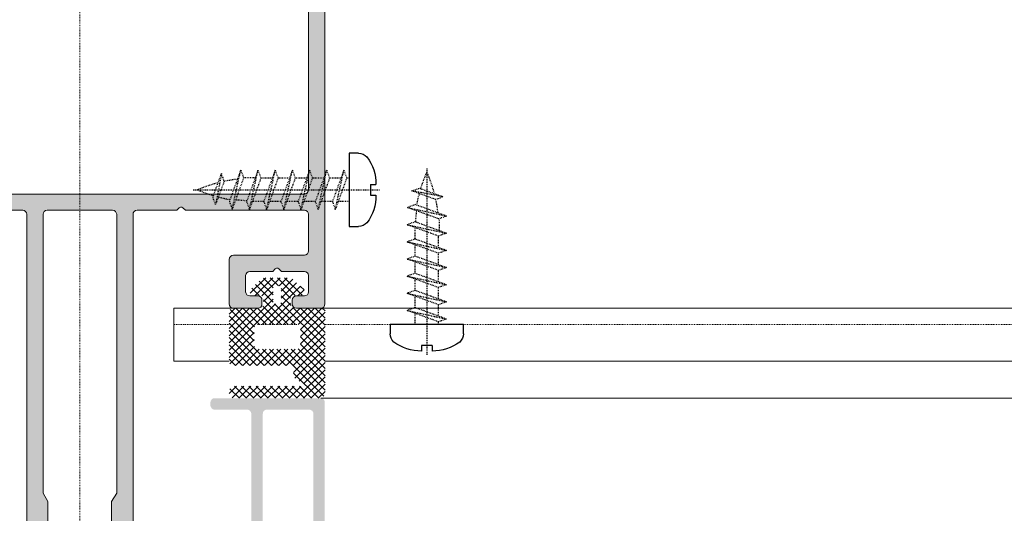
# Model space of a CAD drawing. Header units: millimetres. Extents: x -158258 to 126254, y -16359 to 60195.
# Tile 90 of 173: x -132658 to -132537, y 10577 to 10638. Entities that reach past the tile are written whole.
import ezdxf

# ---------------------------------------------------------------- set-up
doc = ezdxf.new("R2010")
doc.units = ezdxf.units.MM
doc.header["$LTSCALE"] = 0.1
doc.header["$MEASUREMENT"] = 0
doc.linetypes.add('CENTER', pattern=[2, 1.25, -0.25, 0.25, -0.25])
doc.linetypes.add('HIDDEN', pattern=[0.375, 0.25, -0.125])
for name, color, linetype, lineweight in [('01. Aluminium (Main Structure)', 6, 'Continuous', 5), ('2_Centerline', 1, 'CENTER', 15), ('3_Hatch', 8, 'Continuous', 0)]:
    doc.layers.add(name, color=color, linetype=linetype, lineweight=lineweight)
doc.layers.add('CENTER LINE', color=8, linetype='CENTER')
doc.layers.add('HARDWARES', color=7, linetype='Continuous')

# ---------------------------------------------------------------- blocks, each defined once
blk = doc.blocks.new('A$C23054C9A')
at = {"layer": '3_Hatch'}
h = blk.add_hatch(color=256, dxfattribs=at)
h.dxf.hatch_style = 1
h.paths.add_polyline_path([(10.36235835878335, 60.5273725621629), (10.36235835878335, 25.99274578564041), (10.32502586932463, 25.82786062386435), (10.21613944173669, 25.645346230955), (10.03258803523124, 25.53542278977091), (9.850073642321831, 25.51675654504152), (4.654635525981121, 25.51675654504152), (4.453454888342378, 25.53542278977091), (4.289606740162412, 25.645346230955), (4.197312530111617, 25.82786062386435), (4.16101705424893, 25.99274578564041), (4.16101705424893, 60.5273725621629), (4.197312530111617, 60.71092396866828), (4.289606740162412, 60.87477211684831), (4.453454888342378, 60.98469555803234), (4.654635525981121, 61.02202804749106), (9.850073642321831, 61.02202804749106), (10.03258803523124, 60.98469555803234), (10.21613944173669, 60.87477211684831), (10.32502586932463, 60.71092396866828)], flags=16)
h.paths.add_polyline_path([(4.16101705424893, 5.890237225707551), (4.106055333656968, 6.091417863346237), (3.996131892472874, 6.256303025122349), (3.84991297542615, 6.366226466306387), (3.648732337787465, 6.402521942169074), (3.246371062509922, 6.402521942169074), (3.063856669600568, 6.366226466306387), (2.898971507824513, 6.256303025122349), (2.789048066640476, 6.091417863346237), (2.752752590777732, 5.890237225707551), (2.752752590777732, 1.902919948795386), (2.69779087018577, 1.701739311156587), (2.587867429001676, 1.536854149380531), (2.441648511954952, 1.426930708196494), (2.240467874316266, 1.408264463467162), (-4.454491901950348, 1.408264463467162), (-4.637006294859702, 1.426930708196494), (-4.801891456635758, 1.536854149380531), (-4.911814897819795, 1.701739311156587), (-4.948110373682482, 1.902919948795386), (-4.948110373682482, 19.49896664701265), (-4.911814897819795, 19.70014728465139), (-4.801891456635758, 19.84636620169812), (-4.637006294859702, 19.95628964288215), (-4.454491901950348, 20.01125136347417), (-1.893068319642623, 20.01125136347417), (-1.710553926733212, 20.04754683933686), (-1.545668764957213, 20.15747028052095), (-1.435745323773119, 20.32235544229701), (-1.399449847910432, 20.50486983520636), (-1.399449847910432, 23.59620736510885), (-1.380783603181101, 23.7973880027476), (-1.271897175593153, 23.96227316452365), (-1.088345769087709, 24.07219660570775), (-0.88716513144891, 24.10849208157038), (2.240467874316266, 24.10849208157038), (2.441648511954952, 24.07219660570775), (2.587867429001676, 23.96227316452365), (2.69779087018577, 23.7973880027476), (2.752752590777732, 23.59620736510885), (2.752752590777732, 19.60889008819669), (2.789048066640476, 19.40770945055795), (2.898971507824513, 19.26149053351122), (3.063856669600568, 19.15156709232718), (3.246371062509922, 19.11527161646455), (3.648732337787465, 19.11527161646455), (3.84991297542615, 19.15156709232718), (3.996131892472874, 19.26149053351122), (4.106055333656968, 19.40770945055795), (4.16101705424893, 19.60889008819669), (4.16101705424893, 23.59620736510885), (4.197312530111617, 23.7973880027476), (4.289606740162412, 23.96227316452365), (4.453454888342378, 24.07219660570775), (4.654635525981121, 24.10849208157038), (9.850073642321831, 24.10849208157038), (10.03258803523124, 24.07219660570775), (10.21613944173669, 23.96227316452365), (10.32502586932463, 23.7973880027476), (10.36235835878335, 23.59620736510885), (10.36235835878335, 1.902919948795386), (10.32502586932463, 1.701739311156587), (10.21613944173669, 1.536854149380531), (10.03258803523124, 1.426930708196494), (9.850073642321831, 1.408264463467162), (4.654635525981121, 1.408264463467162), (4.453454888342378, 1.426930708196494), (4.289606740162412, 1.536854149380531), (4.197312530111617, 1.701739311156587), (4.16101705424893, 1.902919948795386)], flags=16)
h.paths.add_polyline_path([(-6.045270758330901, 4.536934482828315), (-6.35637483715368, 4.225830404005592), (-6.35637483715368, 1.902919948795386), (-6.3937073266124, 1.701739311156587), (-6.502593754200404, 1.536854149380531), (-6.667478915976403, 1.426930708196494), (-6.868659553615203, 1.408264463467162), (-9.246531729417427, 1.408264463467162), (-9.447712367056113, 1.426930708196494), (-9.593931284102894, 1.536854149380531), (-9.70385472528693, 1.701739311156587), (-9.75881644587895, 1.902919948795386), (-9.75881644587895, 2.506461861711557), (-9.795111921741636, 2.688976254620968), (-9.905035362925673, 2.853861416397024), (-10.06992052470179, 2.963784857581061), (-10.25243491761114, 3.000080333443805), (-10.45361555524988, 2.963784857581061), (-10.61850071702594, 2.853861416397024), (-10.72842415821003, 2.688976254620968), (-10.76471963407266, 2.506461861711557), (-10.76471963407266, 0.493618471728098), (-10.72842415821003, 0.3111040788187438), (-10.61850071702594, 0.1462189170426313), (-10.45361555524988, 0.03629547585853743), (-10.25243491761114, -4.035882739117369e-12), (10.25243491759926, -4.035882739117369e-12), (10.453615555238, -0.05496172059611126), (10.59983447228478, -0.1648851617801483), (10.70975791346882, -0.3111040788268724), (10.76471963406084, -0.512284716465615), (10.76471963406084, -1.518187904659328), (10.80101510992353, -1.700702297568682), (10.89227230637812, -1.865587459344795), (11.05715746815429, -1.975510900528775), (11.25833810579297, -1.99314013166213), (11.44085249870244, -1.975510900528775), (11.6057376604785, -1.865587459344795), (11.71566110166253, -1.700702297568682), (11.75195657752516, -1.518187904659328), (11.75195657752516, 61.91800779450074), (11.71566110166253, 62.11918843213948), (11.6057376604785, 62.28407359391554), (11.44085249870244, 62.39296002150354), (11.25833810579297, 62.41162626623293), (-1.746849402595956, 62.41162626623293), (-1.948030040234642, 62.39296002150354), (-2.094248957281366, 62.28407359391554), (-2.20417239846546, 62.11918843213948), (-2.259134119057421, 61.91800779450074), (-2.259134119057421, 61.5156465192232), (-2.20417239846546, 61.3507613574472), (-2.094248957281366, 61.16824696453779), (-1.948030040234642, 61.05832352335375), (-1.746849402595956, 61.02202804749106), (2.240467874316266, 61.02202804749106), (2.441648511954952, 60.98469555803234), (2.587867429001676, 60.87477211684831), (2.69779087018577, 60.71092396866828), (2.752752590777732, 60.5273725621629), (2.752752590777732, 25.99274578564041), (2.69779087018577, 25.82786062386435), (2.587867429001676, 25.645346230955), (2.441648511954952, 25.53542278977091), (2.240467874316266, 25.51675654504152), (-3.832283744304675, 25.51675654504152), (-3.997168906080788, 25.48046106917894), (-4.088426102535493, 25.42549934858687), (-4.179683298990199, 25.37053762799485), (-4.23464501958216, 25.29794667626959), (-4.289606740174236, 25.22431871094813), (-4.308272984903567, 25.13306151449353), (-4.325902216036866, 25.05943354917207), (-4.325902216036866, 24.96817635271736), (-4.308272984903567, 24.87691915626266), (-4.289606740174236, 24.78566195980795), (-4.23464501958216, 24.7120339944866), (-4.179683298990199, 24.63944304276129), (-4.088426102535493, 24.58448132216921), (-3.997168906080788, 24.54818584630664), (-3.88724546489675, 24.51085335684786), (-3.302369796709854, 24.51085335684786), (-3.101189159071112, 24.4558916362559), (-2.953933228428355, 24.34700520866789), (-2.84504680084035, 24.19974927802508), (-2.807714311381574, 23.99856864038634), (-2.807714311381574, 21.9141713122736), (-2.84504680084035, 21.71299067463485), (-2.953933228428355, 21.5481055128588), (-3.101189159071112, 21.43818207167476), (-3.302369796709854, 21.40188659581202), (-8.86283669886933, 21.40188659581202), (-9.045351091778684, 21.43818207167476), (-9.21023625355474, 21.5481055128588), (-9.320159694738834, 21.71299067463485), (-9.356455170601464, 21.9141713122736), (-9.356455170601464, 23.99856864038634), (-9.320159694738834, 24.19974927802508), (-9.21023625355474, 24.34700520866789), (-9.045351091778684, 24.4558916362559), (-8.86283669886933, 24.51085335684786), (-8.331885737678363, 24.51085335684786), (-8.130705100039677, 24.54818584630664), (-7.984486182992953, 24.65707227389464), (-7.874562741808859, 24.80432820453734), (-7.819601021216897, 25.00550884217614), (-7.874562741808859, 25.20668947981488), (-7.984486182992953, 25.35290839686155), (-8.130705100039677, 25.46283183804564), (-8.331885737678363, 25.51675654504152), (-10.25243491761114, 25.51675654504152), (-10.45361555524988, 25.46283183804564), (-10.61850071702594, 25.35290839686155), (-10.72842415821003, 25.20668947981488), (-10.76471963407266, 25.00550884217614), (-10.76471963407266, 17.9081877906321), (-10.72842415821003, 17.70700715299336), (-10.61850071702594, 17.54212199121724), (-10.45361555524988, 17.43219855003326), (-10.25243491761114, 17.39590307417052), (-9.868739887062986, 17.39590307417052), (-9.667559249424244, 17.43219855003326), (-9.48504485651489, 17.54212199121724), (-9.41141689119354, 17.70700715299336), (-9.356455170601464, 17.9081877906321), (-9.356455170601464, 19.49896664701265), (-9.320159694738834, 19.70014728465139), (-9.21023625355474, 19.84636620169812), (-9.045351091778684, 19.95628964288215), (-8.86283669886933, 20.01125136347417), (-6.868659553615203, 20.01125136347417), (-6.667478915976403, 19.95628964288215), (-6.502593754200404, 19.84636620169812), (-6.3937073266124, 19.70014728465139), (-6.35637483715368, 19.49896664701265), (-6.35637483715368, 10.24362030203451), (-6.3937073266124, 10.06110590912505), (-6.502593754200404, 9.896220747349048), (-6.667478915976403, 9.786297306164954), (-6.868659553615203, 9.731335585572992), (-8.86283669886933, 9.731335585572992), (-9.045351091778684, 9.786297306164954), (-9.21023625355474, 9.896220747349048), (-9.320159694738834, 10.06110590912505), (-9.356455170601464, 10.24362030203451), (-9.356455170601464, 11.30448521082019), (-9.41141689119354, 11.4869996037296), (-9.48504485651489, 11.65188476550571), (-9.667559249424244, 11.76180820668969), (-9.868739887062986, 11.79810368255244), (-10.25243491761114, 11.79810368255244), (-10.45361555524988, 11.76180820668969), (-10.61850071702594, 11.65188476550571), (-10.72842415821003, 11.4869996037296), (-10.76471963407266, 11.30448521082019), (-10.76471963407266, 6.987397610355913), (-10.74709040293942, 6.859844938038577), (-10.70975791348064, 6.768587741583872), (-10.65479619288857, 6.694959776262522), (-10.59983447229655, 6.639998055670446), (-10.54590976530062, 6.585036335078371), (-10.47228179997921, 6.548740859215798), (-10.39865383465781, 6.512445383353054), (-10.32606288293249, 6.493779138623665), (-10.25243491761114, 6.493779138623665), (-10.16117772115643, 6.493779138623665), (-10.08858676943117, 6.530074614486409), (-10.01495880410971, 6.567407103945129), (-9.941330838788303, 6.603702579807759), (-9.887406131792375, 6.676293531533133), (-9.8324444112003, 6.74992149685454), (-9.75881644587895, 6.987397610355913), (-9.75881644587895, 7.590939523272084), (-9.70385472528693, 7.792120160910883), (-9.593931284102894, 7.957005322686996), (-9.447712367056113, 8.066928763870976), (-9.246531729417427, 8.085595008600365), (-6.868659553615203, 8.085595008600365), (-6.667478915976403, 8.066928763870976), (-6.502593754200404, 7.957005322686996), (-6.3937073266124, 7.792120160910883), (-6.35637483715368, 7.590939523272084), (-6.35637483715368, 5.268029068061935), (-6.045270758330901, 4.956924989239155), (-5.954013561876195, 4.829372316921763), (-5.954013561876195, 4.664487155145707)])
blk = doc.blocks.new('A$C768C5112')
at = {"layer": '3_Hatch'}
h = blk.add_hatch(color=256, dxfattribs=at)
h.dxf.hatch_style = 1
h.paths.add_polyline_path([(-4.223506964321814, -41.98522546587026), (-3.912497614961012, -41.67421611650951), (-3.912497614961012, -37.70677351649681), (-4.498231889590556, -36.68251605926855), (-4.498231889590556, -2.487038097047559), (-4.461947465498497, -2.304579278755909), (-4.352057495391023, -2.139744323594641), (-4.205883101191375, -2.029854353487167), (-4.004763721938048, -1.993569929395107), (4.004763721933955, -1.993569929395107), (4.188259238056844, -2.029854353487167), (4.35205749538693, -2.139744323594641), (4.461947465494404, -2.304579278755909), (4.516892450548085, -2.487038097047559), (4.516892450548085, -36.68251605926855), (3.894873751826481, -37.70677351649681), (3.894873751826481, -41.67421611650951), (4.205883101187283, -41.98522546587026), (4.297112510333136, -42.13139986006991), (4.297112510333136, -42.27757425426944), (4.205883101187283, -42.42374864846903), (3.894873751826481, -42.71713413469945), (3.894873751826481, -46.6845767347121), (4.516892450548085, -47.70883419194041), (4.516892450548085, -53.70716784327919), (4.461947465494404, -53.8896266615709), (4.35205749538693, -54.05446161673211), (4.188259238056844, -54.16435158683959), (4.004763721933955, -54.2006360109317), (-4.004763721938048, -54.2006360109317), (-4.205883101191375, -54.16435158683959), (-4.352057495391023, -54.05446161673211), (-4.461947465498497, -53.8896266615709), (-4.498231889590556, -53.70716784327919), (-4.498231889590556, -47.70883419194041), (-3.912497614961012, -46.6845767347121), (-3.912497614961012, -42.71713413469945), (-4.223506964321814, -42.42374864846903), (-4.278451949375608, -42.27757425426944), (-4.278451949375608, -42.13139986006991)], flags=16)
h.paths.add_polyline_path([(10.03938179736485, -54.01714049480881), (9.984436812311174, -54.2006360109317), (9.965776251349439, -54.38309482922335), (9.856922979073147, -54.54792978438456), (9.692088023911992, -54.65781975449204), (9.509629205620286, -54.69410417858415), (7.003930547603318, -54.69410417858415), (6.821471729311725, -54.65781975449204), (6.637976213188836, -54.54792978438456), (6.528086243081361, -54.38309482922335), (6.510462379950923, -54.2006360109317), (6.510462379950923, -2.487038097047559), (6.528086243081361, -2.304579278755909), (6.637976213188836, -2.139744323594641), (6.821471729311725, -2.029854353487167), (7.003930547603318, -1.993569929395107), (11.88677733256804, -1.993569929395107), (12.17912612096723, -1.682560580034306), (12.32530051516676, -1.591331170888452), (12.47147490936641, -1.591331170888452), (12.59898874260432, -1.682560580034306), (12.92865865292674, -1.993569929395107), (27.50255676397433, -1.993569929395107), (27.68605228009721, -2.029854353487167), (27.86851109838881, -2.139744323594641), (27.95974050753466, -2.304579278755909), (27.99602493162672, -2.487038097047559), (27.99602493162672, -6.985269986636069), (27.95974050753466, -7.186389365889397), (27.86851109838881, -7.351224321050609), (27.68605228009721, -7.461114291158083), (27.50255676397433, -7.497398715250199), (18.81710233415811, -7.497398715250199), (18.61598295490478, -7.533683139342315), (18.45114799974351, -7.64357310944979), (18.34125802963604, -7.808408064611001), (18.30497360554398, -8.009527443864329), (18.30497360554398, -13.47707180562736), (18.34125802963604, -13.67819118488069), (18.45114799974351, -13.86065000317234), (18.61598295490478, -13.95291611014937), (18.81710233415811, -13.98920053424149), (21.79760859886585, -13.98920053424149), (21.99872797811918, -13.95291611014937), (22.16356293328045, -13.86065000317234), (22.27241620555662, -13.67819118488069), (22.29107676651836, -13.47707180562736), (22.29107676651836, -13.00122750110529), (22.27241620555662, -12.80010812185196), (22.16356293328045, -12.65393372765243), (21.99872797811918, -12.5440437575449), (21.79760859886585, -12.49013547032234), (20.80963556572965, -12.49013547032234), (20.60851618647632, -12.4528143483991), (20.46234179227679, -12.34292437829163), (20.35245182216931, -12.19674998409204), (20.29750683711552, -11.99563060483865), (20.29750683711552, -10.00309737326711), (20.35245182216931, -9.801977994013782), (20.46234179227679, -9.655803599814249), (20.60851618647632, -9.545913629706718), (20.80963556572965, -9.49096864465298), (23.64396743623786, -9.49096864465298), (23.93735292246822, -9.179959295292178), (24.08352731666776, -9.106353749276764), (24.2297017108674, -9.106353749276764), (24.35721554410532, -9.179959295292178), (24.68688545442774, -9.49096864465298), (27.50255676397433, -9.49096864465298), (27.68605228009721, -9.545913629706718), (27.86851109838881, -9.655803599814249), (27.95974050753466, -9.801977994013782), (27.99602493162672, -10.00309737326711), (27.99602493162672, -11.99563060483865), (27.95974050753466, -12.19674998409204), (27.86851109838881, -12.34292437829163), (27.68605228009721, -12.4528143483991), (27.50255676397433, -12.49013547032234), (26.51562042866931, -12.49013547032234), (26.31450104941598, -12.5440437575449), (26.16832665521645, -12.65393372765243), (26.05843668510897, -12.80010812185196), (26.00349170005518, -13.00122750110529), (26.00349170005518, -13.47707180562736), (26.05843668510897, -13.67819118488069), (26.16832665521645, -13.86065000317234), (26.31450104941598, -13.95291611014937), (26.51562042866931, -13.98920053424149), (29.51375055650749, -13.98920053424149), (29.69724607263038, -13.95291611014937), (29.86208102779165, -13.86065000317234), (29.97093430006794, -13.67819118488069), (29.98959486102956, -13.47707180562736), (29.97093430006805, 81.00442663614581), (29.86208102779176, 81.1879221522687), (29.77966355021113, 81.24286713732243), (29.69724607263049, 81.29781212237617), (29.60549831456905, 81.3066240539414), (29.5137505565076, 81.31543598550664), (-29.51375055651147, 81.31543598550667), (-29.7148699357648, 81.2978121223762), (-29.86104432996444, 81.18792215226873), (-29.97093430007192, 81.00442663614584), (-30.00721872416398, 80.84062837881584), (-30.00721872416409, -13.47707180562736), (-29.97093430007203, -13.67819118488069), (-29.86104432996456, -13.86065000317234), (-29.71486993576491, -13.95291611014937), (-29.51375055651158, -13.98920053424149), (-26.4959231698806, -13.98920053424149), (-26.31346435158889, -13.95291611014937), (-26.14862939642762, -13.86065000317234), (-26.03873942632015, -13.67819118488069), (-26.00245500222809, -13.47707180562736), (-26.00245500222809, -13.00122750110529), (-26.03873942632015, -12.80010812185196), (-26.14862939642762, -12.65393372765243), (-26.31346435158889, -12.5440437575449), (-26.4959231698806, -12.49013547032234), (-27.52018062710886, -12.49013547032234), (-27.68501558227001, -12.4528143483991), (-27.86747440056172, -12.34292437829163), (-27.97736437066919, -12.19674998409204), (-28.01364879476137, -11.99563060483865), (-28.01364879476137, -10.00309737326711), (-27.97736437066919, -9.801977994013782), (-27.86747440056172, -9.655803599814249), (-27.68501558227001, -9.545913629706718), (-27.52018062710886, -9.49096864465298), (-24.68584875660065, -9.49096864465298), (-24.37483940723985, -9.179959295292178), (-24.24732557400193, -9.106353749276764), (-24.06383005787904, -9.106353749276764), (-23.93631622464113, -9.179959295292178), (-23.62530687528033, -9.49096864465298), (-20.80963556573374, -9.49096864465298), (-20.60851618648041, -9.545913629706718), (-20.44368123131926, -9.655803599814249), (-20.33379126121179, -9.801977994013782), (-20.29750683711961, -10.00309737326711), (-20.29750683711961, -11.99563060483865), (-20.33379126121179, -12.19674998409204), (-20.44368123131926, -12.34292437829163), (-20.60851618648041, -12.4528143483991), (-20.80963556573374, -12.49013547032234), (-21.81523246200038, -12.49013547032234), (-22.01635184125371, -12.5440437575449), (-22.16252623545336, -12.65393372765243), (-22.27241620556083, -12.80010812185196), (-22.30870062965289, -13.00122750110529), (-22.30870062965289, -13.47707180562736), (-22.27241620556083, -13.67819118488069), (-22.16252623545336, -13.86065000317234), (-22.01635184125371, -13.95291611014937), (-21.81523246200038, -13.98920053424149), (-18.79740507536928, -13.98920053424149), (-18.61494625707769, -13.95291611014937), (-18.45011130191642, -13.86065000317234), (-18.34125802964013, -13.67819118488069), (-18.30393690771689, -13.47707180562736), (-18.30393690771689, -8.009527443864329), (-18.34125802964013, -7.808408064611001), (-18.45011130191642, -7.64357310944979), (-18.61494625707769, -7.533683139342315), (-18.79740507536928, -7.497398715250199), (-27.52018062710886, -7.497398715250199), (-27.68501558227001, -7.461114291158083), (-27.86747440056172, -7.351224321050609), (-27.97736437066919, -7.186389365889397), (-28.01364879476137, -6.985269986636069), (-28.01364879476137, -2.487038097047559), (-27.97736437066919, -2.304579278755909), (-27.86747440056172, -2.139744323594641), (-27.68501558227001, -2.029854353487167), (-27.52018062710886, -1.993569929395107), (-12.92762195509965, -1.993569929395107), (-12.61764930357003, -1.682560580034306), (-12.48909877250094, -1.591331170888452), (-12.3429243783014, -1.591331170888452), (-12.17808942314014, -1.682560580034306), (-11.86708007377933, -1.993569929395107), (-7.002893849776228, -1.993569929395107), (-6.801774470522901, -2.029854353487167), (-6.655600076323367, -2.139744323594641), (-6.545710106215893, -2.304579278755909), (-6.509425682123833, -2.487038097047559), (-6.509425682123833, -54.2006360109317), (-6.545710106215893, -54.38309482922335), (-6.655600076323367, -54.54792978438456), (-6.801774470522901, -54.65781975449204), (-7.002893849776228, -54.69410417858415), (-9.508592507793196, -54.69410417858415), (-9.709711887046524, -54.65781975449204), (-9.855886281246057, -54.54792978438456), (-9.965776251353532, -54.38309482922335), (-10.0020606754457, -54.2006360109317), (-10.03834509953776, -54.01714049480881), (-10.14823506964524, -53.83468167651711), (-10.31307002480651, -53.72479170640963), (-10.4955288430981, -53.70716784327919), (-11.50216243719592, -53.70716784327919), (-11.70328181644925, -53.72479170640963), (-11.8494562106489, -53.83468167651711), (-11.95934618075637, -54.01714049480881), (-12.01325446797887, -54.2006360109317), (-12.01325446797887, -56.21182980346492), (-11.95934618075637, -56.39532531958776), (-11.8494562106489, -56.55912357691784), (-11.70328181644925, -56.66901354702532), (-11.50216243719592, -56.68767410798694), (-0.5297525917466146, -56.68767410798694), (-0.201119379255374, -56.39532531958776), (-0.07256884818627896, -56.3217197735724), (0.07360554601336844, -56.3217197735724), (0.2197799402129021, -56.39532531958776), (0.5121287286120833, -56.68767410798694), (11.50216243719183, -56.68767410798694), (11.68565795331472, -56.66901354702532), (11.8494562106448, -56.55912357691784), (11.95934618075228, -56.39532531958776), (12.01429116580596, -56.21182980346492), (12.01429116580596, -54.2006360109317), (11.95934618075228, -54.01714049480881), (11.8494562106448, -53.83468167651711), (11.68565795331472, -53.72479170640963), (11.50216243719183, -53.70716784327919), (10.4965655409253, -53.70716784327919), (10.29544616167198, -53.72479170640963), (10.14927176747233, -53.83468167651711)])
h.paths.add_polyline_path([(27.99602493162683, 77.82280099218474), (27.95974050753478, 78.0062965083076), (27.86851109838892, 78.1887553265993), (27.68605228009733, 78.29864529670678), (27.50255676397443, 78.33492972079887), (-27.52018062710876, 78.3349297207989), (-27.6850155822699, 78.29864529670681), (-27.8674744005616, 78.18875532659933), (-27.97736437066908, 78.00629650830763), (-28.01364879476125, 77.82280099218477), (-28.01364879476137, 0.5121287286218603), (-27.97736437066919, 0.3110093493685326), (-27.86747440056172, 0.1648349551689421), (-27.68501558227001, 0.05494498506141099), (-27.52018062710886, 7.73070496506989e-12), (27.50255676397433, 7.73070496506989e-12), (27.68605228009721, 0.05494498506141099), (27.86851109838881, 0.1648349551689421), (27.95974050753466, 0.3110093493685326), (27.99602493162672, 0.5121287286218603)], flags=16)
at = {"layer": '01. Aluminium (Main Structure)', "linetype": 'ByBlock'}
for p, q in [((29.98959486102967, 80.84062837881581), (29.98959486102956, -13.47707180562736)), ((27.99602493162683, 77.82280099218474), (27.99602493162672, 0.5121287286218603)), ((27.50255676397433, 7.73070496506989e-12), (-27.52018062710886, 7.73070496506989e-12)), ((27.68605228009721, 0.05494498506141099), (27.50255676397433, 7.73070496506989e-12)), ((27.86851109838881, 0.1648349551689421), (27.68605228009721, 0.05494498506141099)), ((27.95974050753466, 0.3110093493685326), (27.86851109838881, 0.1648349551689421)), ((27.99602493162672, 0.5121287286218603), (27.95974050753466, 0.3110093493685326)), ((-11.86708007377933, -1.993569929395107), (-7.002893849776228, -1.993569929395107)), ((-7.002893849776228, -1.993569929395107), (-6.801774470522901, -2.029854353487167)), ((-6.801774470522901, -2.029854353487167), (-6.655600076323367, -2.139744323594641)), ((-6.655600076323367, -2.139744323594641), (-6.545710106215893, -2.304579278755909)), ((-6.545710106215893, -2.304579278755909), (-6.509425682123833, -2.487038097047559)), ((-4.498231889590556, -2.487038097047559), (-4.461947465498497, -2.304579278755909)), ((-4.461947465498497, -2.304579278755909), (-4.352057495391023, -2.139744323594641)), ((-4.352057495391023, -2.139744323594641), (-4.205883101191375, -2.029854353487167)), ((-4.205883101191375, -2.029854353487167), (-4.004763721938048, -1.993569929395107)), ((-4.004763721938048, -1.993569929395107), (4.004763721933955, -1.993569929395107)), ((4.004763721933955, -1.993569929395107), (4.188259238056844, -2.029854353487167)), ((4.188259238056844, -2.029854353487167), (4.35205749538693, -2.139744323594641)), ((4.35205749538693, -2.139744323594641), (4.461947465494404, -2.304579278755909)), ((4.461947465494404, -2.304579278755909), (4.516892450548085, -2.487038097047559)), ((6.510462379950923, -2.487038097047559), (6.528086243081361, -2.304579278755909)), ((6.528086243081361, -2.304579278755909), (6.637976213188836, -2.139744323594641)), ((6.637976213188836, -2.139744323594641), (6.821471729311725, -2.029854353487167)), ((6.821471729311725, -2.029854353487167), (7.003930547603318, -1.993569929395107)), ((7.003930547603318, -1.993569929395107), (11.88677733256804, -1.993569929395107)), ((11.88677733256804, -1.993569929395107), (12.17912612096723, -1.682560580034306)), ((12.17912612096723, -1.682560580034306), (12.32530051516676, -1.591331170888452)), ((12.32530051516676, -1.591331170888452), (12.47147490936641, -1.591331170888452)), ((12.47147490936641, -1.591331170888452), (12.59898874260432, -1.682560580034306)), ((12.59898874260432, -1.682560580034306), (12.92865865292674, -1.993569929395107)), ((12.92865865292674, -1.993569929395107), (27.50255676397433, -1.993569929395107)), ((27.50255676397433, -1.993569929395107), (27.68605228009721, -2.029854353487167)), ((27.68605228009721, -2.029854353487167), (27.86851109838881, -2.139744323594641)), ((27.86851109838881, -2.139744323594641), (27.95974050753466, -2.304579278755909)), ((27.95974050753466, -2.304579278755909), (27.99602493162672, -2.487038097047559)), ((-6.509425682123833, -2.487038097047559), (-6.509425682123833, -54.2006360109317)), ((-4.498231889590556, -36.68251605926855), (-4.498231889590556, -2.487038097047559)), ((4.516892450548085, -2.487038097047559), (4.516892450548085, -36.68251605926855)), ((6.510462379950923, -54.2006360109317), (6.510462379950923, -2.487038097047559)), ((27.99602493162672, -2.487038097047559), (27.99602493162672, -6.985269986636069)), ((27.95974050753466, -7.186389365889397), (27.86851109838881, -7.351224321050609)), ((27.99602493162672, -6.985269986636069), (27.95974050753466, -7.186389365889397)), ((18.30497360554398, -8.009527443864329), (18.34125802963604, -7.808408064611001)), ((18.30497360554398, -8.009527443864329), (18.30497360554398, -13.47707180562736)), ((18.34125802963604, -7.808408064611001), (18.45114799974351, -7.64357310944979)), ((18.45114799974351, -7.64357310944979), (18.61598295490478, -7.533683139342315)), ((18.61598295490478, -7.533683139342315), (18.81710233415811, -7.497398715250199)), ((27.50255676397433, -7.497398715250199), (18.81710233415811, -7.497398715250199)), ((27.68605228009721, -7.461114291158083), (27.50255676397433, -7.497398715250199)), ((27.86851109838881, -7.351224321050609), (27.68605228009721, -7.461114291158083)), ((20.46234179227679, -9.655803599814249), (20.60851618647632, -9.545913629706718)), ((20.60851618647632, -9.545913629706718), (20.80963556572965, -9.49096864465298)), ((20.80963556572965, -9.49096864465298), (23.64396743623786, -9.49096864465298)), ((23.64396743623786, -9.49096864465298), (23.93735292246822, -9.179959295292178)), ((23.93735292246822, -9.179959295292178), (24.08352731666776, -9.106353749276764)), ((24.08352731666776, -9.106353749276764), (24.2297017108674, -9.106353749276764)), ((24.2297017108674, -9.106353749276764), (24.35721554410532, -9.179959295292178)), ((24.35721554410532, -9.179959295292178), (24.68688545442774, -9.49096864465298)), ((24.68688545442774, -9.49096864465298), (27.50255676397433, -9.49096864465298)), ((27.50255676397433, -9.49096864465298), (27.68605228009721, -9.545913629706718)), ((27.68605228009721, -9.545913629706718), (27.86851109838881, -9.655803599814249)), ((20.29750683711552, -10.00309737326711), (20.35245182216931, -9.801977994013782)), ((20.29750683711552, -11.99563060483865), (20.29750683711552, -10.00309737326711)), ((20.35245182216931, -9.801977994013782), (20.46234179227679, -9.655803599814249)), ((27.86851109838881, -9.655803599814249), (27.95974050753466, -9.801977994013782)), ((27.95974050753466, -9.801977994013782), (27.99602493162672, -10.00309737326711)), ((27.99602493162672, -10.00309737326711), (27.99602493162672, -11.99563060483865)), ((20.35245182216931, -12.19674998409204), (20.29750683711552, -11.99563060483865)), ((27.99602493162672, -11.99563060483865), (27.95974050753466, -12.19674998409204)), ((20.46234179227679, -12.34292437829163), (20.35245182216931, -12.19674998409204)), ((20.60851618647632, -12.4528143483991), (20.46234179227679, -12.34292437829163)), ((20.80963556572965, -12.49013547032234), (20.60851618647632, -12.4528143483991)), ((21.79760859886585, -12.49013547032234), (20.80963556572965, -12.49013547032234)), ((21.79760859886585, -12.49013547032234), (21.99872797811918, -12.5440437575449)), ((21.99872797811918, -12.5440437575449), (22.16356293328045, -12.65393372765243)), ((22.16356293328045, -12.65393372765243), (22.27241620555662, -12.80010812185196)), ((22.27241620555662, -12.80010812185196), (22.29107676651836, -13.00122750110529)), ((22.29107676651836, -13.00122750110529), (22.29107676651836, -13.47707180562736)), ((26.00349170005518, -13.00122750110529), (26.05843668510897, -12.80010812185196)), ((26.00349170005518, -13.00122750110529), (26.00349170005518, -13.47707180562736)), ((26.05843668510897, -12.80010812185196), (26.16832665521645, -12.65393372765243)), ((26.16832665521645, -12.65393372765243), (26.31450104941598, -12.5440437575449)), ((26.31450104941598, -12.5440437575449), (26.51562042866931, -12.49013547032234)), ((27.50255676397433, -12.49013547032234), (26.51562042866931, -12.49013547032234)), ((27.68605228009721, -12.4528143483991), (27.50255676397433, -12.49013547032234)), ((27.86851109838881, -12.34292437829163), (27.68605228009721, -12.4528143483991)), ((27.95974050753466, -12.19674998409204), (27.86851109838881, -12.34292437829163)), ((18.34125802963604, -13.67819118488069), (18.30497360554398, -13.47707180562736)), ((18.45114799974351, -13.86065000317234), (18.34125802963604, -13.67819118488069)), ((18.61598295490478, -13.95291611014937), (18.45114799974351, -13.86065000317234)), ((18.81710233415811, -13.98920053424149), (18.61598295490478, -13.95291611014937)), ((18.81710233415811, -13.98920053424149), (21.79760859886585, -13.98920053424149)), ((21.99872797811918, -13.95291611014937), (21.79760859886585, -13.98920053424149)), ((22.16356293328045, -13.86065000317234), (21.99872797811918, -13.95291611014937)), ((22.27241620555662, -13.67819118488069), (22.16356293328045, -13.86065000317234)), ((22.29107676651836, -13.47707180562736), (22.27241620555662, -13.67819118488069)), ((26.05843668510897, -13.67819118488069), (26.00349170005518, -13.47707180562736)), ((26.16832665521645, -13.86065000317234), (26.05843668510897, -13.67819118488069)), ((26.31450104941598, -13.95291611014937), (26.16832665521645, -13.86065000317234)), ((26.51562042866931, -13.98920053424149), (26.31450104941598, -13.95291611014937)), ((26.51562042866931, -13.98920053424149), (29.51375055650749, -13.98920053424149)), ((29.69724607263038, -13.95291611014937), (29.51375055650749, -13.98920053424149)), ((29.86208102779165, -13.86065000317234), (29.69724607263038, -13.95291611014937)), ((29.97093430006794, -13.67819118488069), (29.86208102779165, -13.86065000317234)), ((29.98959486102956, -13.47707180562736), (29.97093430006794, -13.67819118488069)), ((-3.912497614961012, -37.70677351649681), (-4.498231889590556, -36.68251605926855)), ((4.516892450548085, -36.68251605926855), (3.894873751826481, -37.70677351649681)), ((-3.912497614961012, -41.67421611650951), (-3.912497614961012, -37.70677351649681)), ((3.894873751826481, -37.70677351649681), (3.894873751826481, -41.67421611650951))]:
    blk.add_line(p, q, dxfattribs=at)
blk = doc.blocks.new('*U1030')
at = {"layer": 'CENTER LINE', "linetype": 'CENTER'}
blk.add_line((0, -19.12470507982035), (0, 3.774010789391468), dxfattribs=at)
at = {"layer": 'HARDWARES', "linetype": 'Continuous'}
for p, q in [((-0.6609298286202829, 2.613080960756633), (-0.6609298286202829, 3.274010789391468)), ((0.6609298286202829, 2.613080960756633), (-0.6609298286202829, 2.613080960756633)), ((0.6609298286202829, 2.613080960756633), (0.6609298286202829, 3.274010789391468)), ((-4.488571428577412, 0), (-4.488571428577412, 1.150185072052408)), ((4.488571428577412, 0), (-4.488571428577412, 0)), ((4.488571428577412, 1.150184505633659), (4.488571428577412, 0))]:
    blk.add_line(p, q, dxfattribs=at)
at = {"layer": 'HARDWARES'}
for p, q in [((4.488571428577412, 0), (-4.488571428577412, 0)), ((4.488571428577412, 0.817582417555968), (4.488571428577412, 0))]:
    blk.add_line(p, q, dxfattribs=at)
at = {"layer": 'HARDWARES', "linetype": 'HIDDEN'}
for p, q in [((1.440000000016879, 0), (1.440000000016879, -0.3061200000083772)), ((1.440000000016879, -1.004879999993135), (1.440000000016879, -2.408519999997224)), ((-1.440000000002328, -2.053199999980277), (-1.440000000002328, -3.456749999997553)), ((1.440000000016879, -3.107279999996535), (1.440000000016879, -4.510920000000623)), ((-1.440000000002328, -4.155599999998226), (-1.440000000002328, -5.559150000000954)), ((1.440000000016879, -5.209680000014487), (1.440000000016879, -6.613320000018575)), ((-1.440000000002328, -6.258000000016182), (-1.440000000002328, -7.661550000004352)), ((-1.440000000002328, -8.360400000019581), (-1.440000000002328, -9.763950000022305)), ((1.440000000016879, -7.312080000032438), (1.440000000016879, -8.715720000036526)), ((1.440000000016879, -9.414480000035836), (1.440000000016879, -10.81812000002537)), ((-1.440000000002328, -10.46280000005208), (-1.440000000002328, -11.8663500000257)), ((1.076159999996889, -15.31407514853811), (-1.811639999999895, -16.36515514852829)), ((1.986480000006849, -15.64551514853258), (-1.811639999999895, -16.36515514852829)), ((-0.9011999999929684, -16.69647514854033), (1.986480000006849, -15.64551514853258)), ((1.076159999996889, -15.31407514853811), (1.986480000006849, -15.64551514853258)), ((-1.811639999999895, -16.36515514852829), (-0.9011999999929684, -16.69647514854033))]:
    blk.add_line(p, q, dxfattribs=at)
for points in [[(-1.440000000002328, 1.45519e-11), (-1.440000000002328, -1.354349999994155)], [(2.400000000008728, -0.655559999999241), (1.440000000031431, -0.3061199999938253), (-2.399999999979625, -1.703759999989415), (2.400000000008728, -0.655559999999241), (-1.440000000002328, -2.053200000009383), (-2.399999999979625, -1.703759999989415)], [(2.400000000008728, -2.757960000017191), (1.440000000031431, -2.408519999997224), (-2.399999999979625, -3.806160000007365), (2.400000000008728, -2.757960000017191), (-1.440000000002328, -4.155599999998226), (-2.399999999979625, -3.806160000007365)], [(2.400000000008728, -4.860360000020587), (1.440000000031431, -4.510920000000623), (-2.399999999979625, -5.908560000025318), (2.400000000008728, -4.860360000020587), (-1.440000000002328, -6.258000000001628), (-2.399999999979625, -5.908560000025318)], [(2.400000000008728, -6.962760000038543), (1.440000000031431, -6.613320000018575), (-2.399999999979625, -8.010960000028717), (2.400000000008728, -6.962760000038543), (-1.440000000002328, -8.360400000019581), (-2.399999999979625, -8.010960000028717)], [(2.400000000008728, -9.06516000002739), (1.440000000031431, -8.715720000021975), (-2.399999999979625, -10.11336000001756), (2.400000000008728, -9.06516000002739), (-1.440000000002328, -10.46280000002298), (-2.399999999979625, -10.11336000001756)], [(2.400000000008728, -11.17120999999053), (1.440000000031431, -10.82176999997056), (-2.399999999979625, -12.21940999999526), (2.400000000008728, -11.17120999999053), (-1.440000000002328, -12.56885000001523), (-2.399999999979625, -12.21940999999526)], [(2.428054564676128, -13.28330415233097), (1.468054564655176, -12.93386415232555), (-2.371945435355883, -14.33150415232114), (2.428054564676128, -13.28330415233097), (-1.411945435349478, -14.68094415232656), (-2.371945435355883, -14.33150415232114)]]:
    blk.add_lwpolyline(points, dxfattribs=at)
at = {"layer": 'HARDWARES', "linetype": 'Continuous'}
for centre, radius, start, end in [((-0.7055913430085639, -2.297439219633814), 5.571559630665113, 89.54071651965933, 126.6337815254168), ((0.7055912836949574, -2.297439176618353), 5.571559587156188, 53.36621261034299, 90.45928287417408), ((-3.117142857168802, 1.150185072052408), 1.37142857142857, 131.7376037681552, 180), ((3.117142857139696, 1.150184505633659), 1.37142857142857, 0, 48.2623911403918)]:
    blk.add_arc(centre, radius, start, end, dxfattribs=at)
at = {"layer": 'HARDWARES', "linetype": 'HIDDEN'}
for centre, radius, start, end in [((-15.26299043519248, -11.79904749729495), 16.79315957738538, 356.0960692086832, 1.058428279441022), ((15.43309956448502, -11.79904749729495), 16.79315957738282, 182.5080075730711, 187.2926171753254), ((-15.34804499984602, -11.81309849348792), 16.79315957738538, 347.9668111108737, 353.6815361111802), ((15.34804499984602, -11.81309849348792), 16.79315957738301, 189.5794861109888, 194.562172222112), ((15.34804499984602, -11.81309849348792), 16.79315957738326, 196.6931290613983, 203.9434805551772), ((-15.34804499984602, -11.81309849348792), 16.79315957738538, 336.0565194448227, 345.4243000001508)]:
    blk.add_arc(centre, radius, start, end, dxfattribs=at)
blk = doc.blocks.new('*U996')
at = {"layer": '3_Hatch'}
h = blk.add_hatch(dxfattribs=at)
h.set_pattern_fill('ANSI37', color=256, scale=5)
h.set_pattern_definition([(45, (-26191.75418318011, -14950.54475466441), (-0.4419417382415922, 0.4419417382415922), []), (135, (-26191.75418318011, -14950.54475466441), (-0.4419417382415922, -0.4419417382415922), [])])
edge = h.paths.add_edge_path(flags=16)
edge.add_line((27.02557391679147, 102.9922385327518), (27.02557415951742, 100.9353359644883))
edge.add_arc((26.52557415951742, 100.9353358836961), 0.4999999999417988, -89.99998835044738, 9.234974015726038e-06, ccw=False)
edge.add_line((26.52557426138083, 100.4353358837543), (21.84557478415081, 100.4353349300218))
edge.add_arc((21.84557468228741, 100.93533493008), 0.500000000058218, 180.000009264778, 270.0000116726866, ccw=False)
edge.add_line((21.3455746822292, 100.9353348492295), (21.34557443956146, 102.9922374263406))
edge.add_arc((21.84557443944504, 102.9922375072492), 0.4999999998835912, 90.00001155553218, 180.0000092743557, ccw=False)
edge.add_line((21.84557433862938, 103.4922375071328), (26.52557381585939, 103.4922384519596))
edge.add_arc((26.52557391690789, 102.9922384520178), 0.4999999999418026, 9.251437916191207e-06, 90.00001157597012, ccw=False)
edge = h.paths.add_edge_path(flags=16)
edge.add_line((24.45521685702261, 106.0046557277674), (23.85595717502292, 106.0046557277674))
edge.add_arc((23.85595717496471, 106.2046557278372), 0.2000000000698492, 180.0000000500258, 270.00000001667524, ccw=False)
edge.add_line((23.65595717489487, 106.2046557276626), (23.65595717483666, 107.9978308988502))
edge.add_arc((23.8559571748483, 107.9978308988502), 0.2000000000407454, 89.99999995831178, 180, ccw=False)
edge.add_line((23.85595717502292, 108.1978308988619), (24.45521685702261, 108.1978308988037))
edge.add_arc((24.45521685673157, 107.9978308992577), 0.1999999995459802, -1.0005157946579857e-07, 89.99999990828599, ccw=False)
edge.add_line((24.65521685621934, 107.9978308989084), (24.65521685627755, 106.2046557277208))
edge.add_arc((24.45521685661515, 106.2046557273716), 0.1999999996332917, -89.9999999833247, 0, ccw=False)
edge = h.paths.add_edge_path()
edge.add_line((27.44695648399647, 107.7523584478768), (26.02325532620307, 109.0662557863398))
edge.add_arc((25.57475245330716, 108.4038018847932), 0.7999999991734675, 55.90071979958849, 90.0000115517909)
edge.add_line((25.57475229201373, 109.2038018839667), (22.73640333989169, 109.203795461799))
edge.add_arc((22.73640515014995, 108.403795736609), 0.7999997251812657, 90.00012965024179, 124.0993164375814)
edge.add_line((22.28790201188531, 109.0662491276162), (20.86420138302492, 107.7523512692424))
edge.add_arc((21.37337387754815, 107.5368005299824), 0.5529183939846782, 157.055339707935, 290.874653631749)
edge.add_line((21.57039235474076, 107.020174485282), (22.07039239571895, 107.019558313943))
edge.add_arc((22.09798023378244, 106.6093163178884), 0.4111685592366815, -14.870583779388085, 93.84721803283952, ccw=False)
edge.add_line((22.49537792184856, 106.503795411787), (22.49537803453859, 105.9465844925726))
edge.add_arc((21.96392696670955, 105.9888416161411), 0.5331284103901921, 284.2078103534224, 355.45382096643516, ccw=False)
edge.add_line((22.09477775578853, 105.4720205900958), (18.78555449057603, 105.4718928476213))
edge.add_arc((18.78557379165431, 104.9718928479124), 0.5000000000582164, 90.00221174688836, 180.0000107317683)
edge.add_line((18.28557379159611, 104.9718927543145), (18.28557481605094, 98.94549701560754))
edge.add_arc((18.78557481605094, 98.94549710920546), 0.5000000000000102, 180.0000107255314, 270.0000115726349)
edge.add_line((18.78557491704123, 98.44549710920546), (25.97070066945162, 98.44549856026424))
edge.add_arc((25.97070071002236, 98.24549856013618), 0.2000000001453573, 0.014151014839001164, 90.00001162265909, ccw=False)
edge.add_line((26.17070070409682, 98.24554795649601), (26.17070098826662, 97.23222982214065))
edge.add_arc((26.67070098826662, 97.23222996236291), 0.5000000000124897, 180.0000160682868, 237.6970055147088)
edge.add_line((26.40350272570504, 96.80961300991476), (27.17070119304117, 96.32455414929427))
edge.add_arc((27.17070124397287, 96.07455414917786), 0.2500000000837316, -139.3278037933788, 90.00001167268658, ccw=False)
edge.add_line((26.98108857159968, 95.91162154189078), (18.746256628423, 95.91161987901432))
edge.add_arc((19.12635847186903, 95.16166100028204), 0.8407828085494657, 116.8772705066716, 243.1351245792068)
edge.add_line((18.74641887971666, 94.41161990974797), (29.45537478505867, 94.41162451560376))
edge.add_arc((29.26374881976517, 95.18833341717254), 0.7999982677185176, 283.8589778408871, 342.2292539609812)
edge.add_line((30.02557545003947, 94.94416664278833), (30.02557348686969, 105.2222391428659))
edge.add_arc((29.77557348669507, 105.2222390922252), 0.250000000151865, 1.16059855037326e-05, 86.91108207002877)
edge.add_line((29.78904490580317, 105.4718758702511), (26.21636911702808, 105.4720272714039))
edge.add_arc((26.34721969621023, 105.9888483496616), 0.5331284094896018, 184.5462022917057, 255.79221289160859, ccw=False)
edge.add_line((25.81576864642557, 105.9465910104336), (25.81578049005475, 106.5038019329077))
edge.add_arc((26.21088184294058, 106.6117028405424), 0.409570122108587, 85.81573982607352, 195.2748224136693, ccw=False)
edge.add_line((26.2407658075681, 107.0201812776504), (26.7407658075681, 107.0201813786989))
edge.add_arc((26.93778407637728, 107.5368075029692), 0.5529183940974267, 249.1253694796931, 382.9446834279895)
at = {"layer": '2_Centerline', "ltscale": 0.25}
blk.add_lwpolyline([(0, 230.7765712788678), (0, 0)], dxfattribs=at)
at = {"layer": '3_Hatch'}
for p, q in [((11.51046237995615, 105.4719347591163), (19.87129064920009, 105.4719347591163)), ((28.3994199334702, 105.4719347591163), (979.9737433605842, 105.4719347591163)), ((11.51046237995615, 98.96775415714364), (18.28557481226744, 98.96775415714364)), ((30.02557468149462, 98.96775415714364), (979.9737433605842, 98.96775415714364)), ((29.50582501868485, 94.41162153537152), (979.9737433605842, 94.41162153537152))]:
    blk.add_line(p, q, dxfattribs=at)
at = {"layer": '3_Hatch', "linetype": 'HIDDEN', "ltscale": 5}
for p, q in [((11.51046237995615, 103.4802959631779), (18.28557404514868, 103.4802959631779)), ((21.73695149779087, 103.4802959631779), (26.63420110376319, 103.4802959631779))]:
    blk.add_line(p, q, dxfattribs=at)
at = {"layer": '3_Hatch', "linetype": 'HIDDEN'}
blk.add_line((30.02557381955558, 103.4802959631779), (979.9737433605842, 103.4802959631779), dxfattribs=at)
at = {"layer": '3_Hatch'}
blk.add_lwpolyline([(11.51046237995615, 105.4719347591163), (11.51046237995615, 98.96775415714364)], dxfattribs=at)
for name, p in [('A$C768C5112', (0, 119.4611352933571)), ('A$C23054C9A', (18.24748691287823, 31.99999526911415))]:
    blk.add_blockref(name, p, dxfattribs=at)
at = {"layer": 'HARDWARES', "xscale": -1}
for p, rotation in [((32.98959486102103, 119.9719347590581), 270), ((42.48959486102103, 103.4802959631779), 180)]:
    blk.add_blockref('*U1030', p, dxfattribs=dict(at, rotation=rotation))

msp = doc.modelspace()

# ---------------------------------------------------------------- block references
at = {"layer": '3_Hatch', "transparency": 33554687}
msp.add_blockref('*U996', (-132650.7111121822, 10497.02365017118, 0.003052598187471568), dxfattribs=at)

doc.saveas('drawing.dxf')
